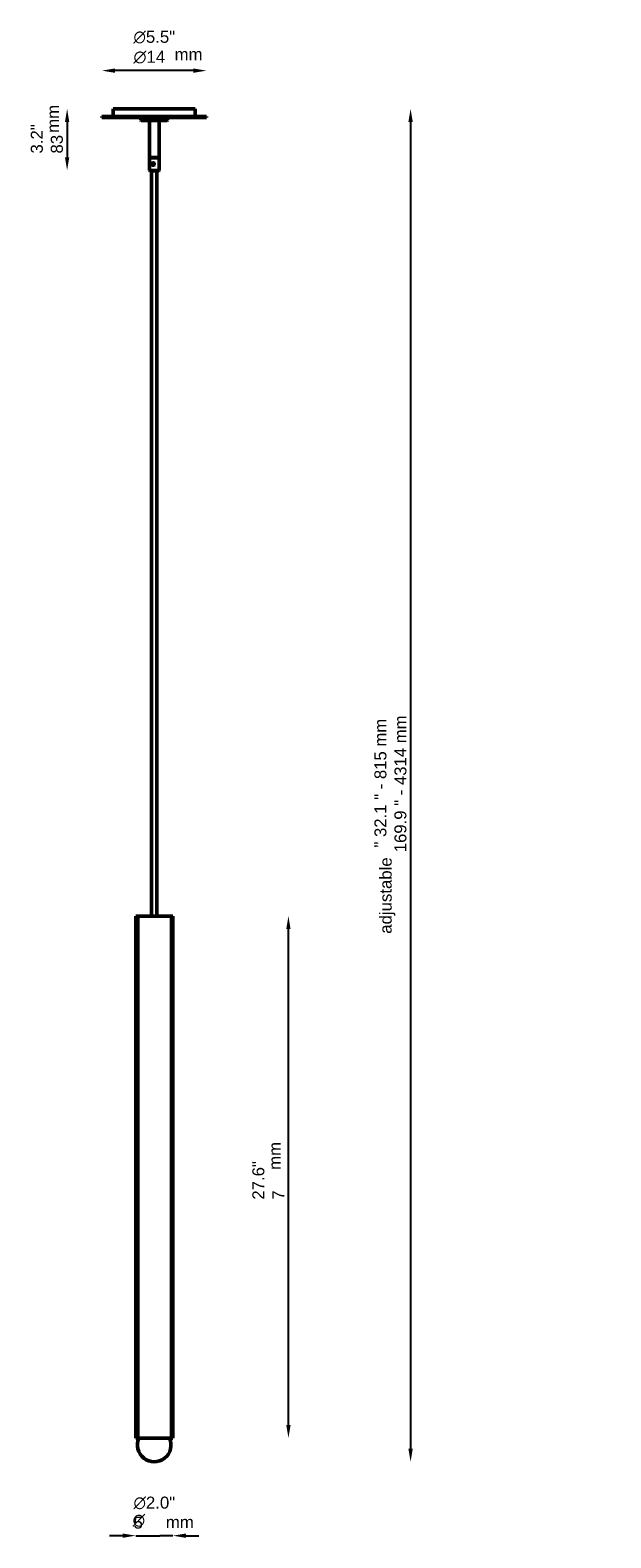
# Model space of a CAD drawing. Header units: millimetres. Extents: x 1150 to 1928, y 24 to 2046.
import ezdxf

# ---------------------------------------------------------------- set-up
doc = ezdxf.new("R2010")
doc.units = ezdxf.units.MM
doc.header["$LTSCALE"] = 7
for name, color, linetype, lineweight in [('Symbol (ISO)', 7, 'Continuous', 25), ('Widoczne (ISO)', 7, 'Continuous', 50), ('Wymiar (ISO)', 7, 'Continuous', 25)]:
    doc.layers.add(name, color=color, linetype=linetype, lineweight=lineweight)
doc.styles.add('Tekst notatki (ISO)', font='arial.ttf')
doc.dimstyles.new('Domyślne (ISO)', dxfattribs={"dimscale": 7, "dimtxt": 2.3, "dimasz": 2.5, "dimexe": 3.175, "dimexo": 0, "dimgap": 0.762, "dimtad": 1, "dimdec": 1, "dimlfac": 0.03937, "dimzin": 0, "dimdsep": 46, "dimtxsty": 'Tekst notatki (ISO)', "dimcen": 0.09, "dimdle": 10, "dimclrd": 256, "dimclre": 256, "dimclrt": 256, "dimazin": 2, "dimtfac": 1, "dimtmove": 0, "dimatfit": 3, "dimfxl": 0, "dimtolj": 1, "dimlwd": -1, "dimlwe": -1, "dimarcsym": 0})

# ---------------------------------------------------------------- blocks, each defined once
blk = doc.blocks.new('*D4')
at = {"layer": 'Defpoints', "color": 0, "transparency": 16777216}
for p in [(1245.8, 1991.7), (1245.8, 1928.9), (1385.8, 1928.9)]:
    blk.add_point(p, dxfattribs=at)
at = {"layer": 'Wymiar (ISO)', "transparency": 16777216}
blk.add_line((1368.3, 1991.7), (1263.3, 1991.7), dxfattribs=at)
for points in [[(1263.3, 1994.6), (1263.3, 1988.7), (1245.8, 1991.7)], [(1368.3, 1994.6), (1368.3, 1988.7), (1385.8, 1991.7)]]:
    blk.add_solid(points, dxfattribs=at)
at = {"layer": 'Wymiar (ISO)', "transparency": 16777216, "insert": (1288, 2045.1), "char_height": 16.1, "attachment_point": 1, "style": 'Tekst notatki (ISO)'}
blk.add_mtext('\\A1;{\\fAIGDT|b0|i0;\\ln}\\fArial|b0|i0;{\\H16.1000;5.5"}\\P∅14', dxfattribs=at)
blk = doc.blocks.new('*D5')
at = {"layer": 'Defpoints', "color": 0, "transparency": 16777216}
for p in [(1260.8, 1940.4), (1199.1, 1857.9), (1322.3, 1857.9)]:
    blk.add_point(p, dxfattribs=at)
at = {"layer": 'Wymiar (ISO)', "transparency": 16777216}
blk.add_line((1199.1, 1922.9), (1199.1, 1875.4), dxfattribs=at)
for points in [[(1196.2, 1922.9), (1202, 1922.9), (1199.1, 1940.4)], [(1196.2, 1875.4), (1202, 1875.4), (1199.1, 1857.9)]]:
    blk.add_solid(points, dxfattribs=at)
at = {"layer": 'Wymiar (ISO)', "transparency": 16777216, "insert": (1150.4, 1880.5), "char_height": 16.1, "attachment_point": 1, "rotation": 90, "style": 'Tekst notatki (ISO)'}
blk.add_mtext('\\A1;3.2"\\P83', dxfattribs=at)
blk = doc.blocks.new('*D6')
at = {"layer": 'Defpoints', "color": 0, "transparency": 16777216}
for p in [(1294.7, 857.9), (1495.7, 857.9), (1291, 157.9)]:
    blk.add_point(p, dxfattribs=at)
at = {"layer": 'Wymiar (ISO)', "transparency": 16777216}
blk.add_line((1495.7, 175.4), (1495.7, 840.4), dxfattribs=at)
for points in [[(1492.8, 840.4), (1498.6, 840.4), (1495.7, 857.9)], [(1492.8, 175.4), (1498.6, 175.4), (1495.7, 157.9)]]:
    blk.add_solid(points, dxfattribs=at)
at = {"layer": 'Wymiar (ISO)', "transparency": 16777216, "insert": (1447.3, 477.6), "char_height": 16.1, "attachment_point": 1, "rotation": 90, "style": 'Tekst notatki (ISO)'}
blk.add_mtext('\\A1;27.6"\\P7', dxfattribs=at)
blk = doc.blocks.new('*D7')
at = {"layer": 'Defpoints', "color": 0, "transparency": 16777216}
for p in [(1291, 157.9), (1340.7, 157.9), (1340.7, 27)]:
    blk.add_point(p, dxfattribs=at)
at = {"layer": 'Wymiar (ISO)', "transparency": 16777216}
for p, q in [((1273.5, 27), (1256, 27)), ((1291, 27), (1308.5, 27)), ((1308.5, 27), (1323.2, 27)), ((1340.7, 27), (1323.2, 27)), ((1358.2, 27), (1375.7, 27))]:
    blk.add_line(p, q, dxfattribs=at)
for points in [[(1273.5, 29.9), (1273.5, 24.1), (1291, 27)], [(1358.2, 29.9), (1358.2, 24.1), (1340.7, 27)]]:
    blk.add_solid(points, dxfattribs=at)
at = {"layer": 'Wymiar (ISO)', "transparency": 16777216, "insert": (1288.1, 79.4), "char_height": 16.1, "attachment_point": 1, "style": 'Tekst notatki (ISO)'}
blk.add_mtext('\\A1;\\fAIGDT|b0|i0;{\\H16.0300;n}\\fArial|b0|i0;{\\H16.1000;2.0"}\\P5', dxfattribs=at)
blk = doc.blocks.new('*D8')
at = {"layer": 'Defpoints', "color": 0, "transparency": 16777216}
for p in [(1370.8, 1940.4), (1315.8, 126.1), (1659.4, 126.1)]:
    blk.add_point(p, dxfattribs=at)
at = {"layer": 'Wymiar (ISO)', "transparency": 16777216}
blk.add_line((1659.4, 1922.9), (1659.4, 143.6), dxfattribs=at)
for points in [[(1656.5, 1922.9), (1662.3, 1922.9), (1659.4, 1940.4)], [(1656.5, 143.6), (1662.3, 143.6), (1659.4, 126.1)]]:
    blk.add_solid(points, dxfattribs=at)
at = {"layer": 'Wymiar (ISO)', "transparency": 16777216, "insert": (1610.9, 943.5), "char_height": 16.1, "attachment_point": 1, "rotation": 90, "style": 'Tekst notatki (ISO)'}
blk.add_mtext('\\A1; "\\fArial|b0|i0;{\\H16.0300; 32.1 " - 815 mm\\P}\\fArial|b0|i0;{\\H16.0300;169.9 " - 4314 mm }', dxfattribs=at)

msp = doc.modelspace()

# ---------------------------------------------------------------- linework, layer by layer
at = {"layer": 'Widoczne (ISO)'}
for p, q in [((1385.84, 1930.39), (1245.84, 1930.39)), ((1245.84, 1930.39), (1245.84, 1928.89)), ((1245.84, 1928.89), (1385.84, 1928.89)), ((1370.84, 1940.39), (1260.84, 1940.39)), ((1260.84, 1940.39), (1260.84, 1930.39)), ((1298.34, 1928.89), (1297.84, 1928.39)), ((1333.84, 1928.39), (1297.84, 1928.39)), ((1297.84, 1925.39), (1297.84, 1928.39)), ((1297.84, 1925.39), (1333.84, 1925.39)), ((1298.34, 1924.89), (1297.84, 1925.39)), ((1333.34, 1924.89), (1298.34, 1924.89)), ((1309.34, 1924.89), (1309.34, 1875.39)), ((1322.34, 1924.89), (1322.34, 1875.39)), ((1333.34, 1928.89), (1333.84, 1928.39)), ((1333.34, 1924.89), (1333.84, 1925.39)), ((1333.84, 1925.39), (1333.84, 1928.39)), ((1370.84, 1940.39), (1370.84, 1930.39)), ((1385.84, 1930.39), (1385.84, 1928.89)), ((1309.84, 1875.39), (1309.34, 1874.89)), ((1309.34, 1875.39), (1322.34, 1875.39)), ((1322.34, 1874.89), (1309.34, 1874.89)), ((1309.34, 1857.89), (1309.34, 1874.89)), ((1313.57, 1866.29), (1313.91, 1867.09)), ((1313.57, 1866.29), (1313.79, 1866.29)), ((1314.08, 1865.6), (1313.57, 1866.29)), ((1313.79, 1866.29), (1314.13, 1867.09)), ((1314.28, 1865.62), (1313.79, 1866.29)), ((1313.91, 1867.09), (1314.75, 1867.19)), ((1313.91, 1867.09), (1314.13, 1867.09)), ((1314.92, 1865.7), (1314.08, 1865.6)), ((1314.13, 1867.09), (1314.77, 1867.16)), ((1314.75, 1867.19), (1315.25, 1866.49)), ((1315.25, 1866.49), (1314.92, 1865.7)), ((1321.84, 1875.39), (1322.34, 1874.89)), ((1322.34, 1857.89), (1322.34, 1874.89)), ((1309.34, 1857.89), (1322.34, 1857.89)), ((1309.84, 1857.39), (1309.34, 1857.89)), ((1321.84, 1857.39), (1309.84, 1857.39)), ((1312.34, 857.89), (1312.34, 1857.39)), ((1319.34, 857.89), (1319.34, 1857.39)), ((1321.84, 1857.39), (1322.34, 1857.89)), ((1291.99, 857.89), (1290.97, 857.89)), ((1290.97, 157.89), (1290.97, 857.89)), ((1291.99, 857.89), (1293.45, 857.89)), ((1293.45, 857.89), (1293.65, 857.89)), ((1295.85, 857.89), (1293.65, 857.89)), ((1293.65, 157.89), (1293.65, 857.89)), ((1295.85, 857.89), (1297.71, 857.89)), ((1297.71, 857.89), (1299.87, 857.89)), ((1299.87, 857.89), (1300.17, 857.89)), ((1303.66, 857.89), (1300.17, 857.89)), ((1303.66, 857.89), (1305.56, 857.89)), ((1305.56, 857.89), (1308.56, 857.89)), ((1308.56, 857.89), (1309.66, 857.89)), ((1313.88, 857.89), (1309.66, 857.89)), ((1313.88, 857.89), (1315.45, 857.89)), ((1315.45, 857.89), (1318.69, 857.89)), ((1318.69, 857.89), (1320.37, 857.89)), ((1324.5, 857.89), (1320.37, 857.89)), ((1324.5, 857.89), (1325.42, 857.89)), ((1325.42, 857.89), (1328.26, 857.89)), ((1328.26, 857.89), (1330.19, 857.89)), ((1333.4, 857.89), (1330.19, 857.89)), ((1333.4, 857.89), (1333.49, 857.89)), ((1333.49, 857.89), (1335.37, 857.89)), ((1335.37, 857.89), (1337.17, 857.89)), ((1339.06, 857.89), (1337.17, 857.89)), ((1339.06, 857.89), (1339.92, 857.89)), ((1339.06, 157.89), (1339.06, 857.89)), ((1340.71, 857.89), (1339.92, 857.89)), ((1340.71, 157.89), (1340.71, 857.89)), ((1291.99, 157.89), (1290.97, 157.89)), ((1291.99, 157.89), (1293.45, 157.89)), ((1293.45, 157.89), (1293.65, 157.89)), ((1295.85, 157.89), (1293.65, 157.89)), ((1295.85, 157.89), (1297.71, 157.89)), ((1297.71, 157.89), (1299.87, 157.89)), ((1299.87, 157.89), (1300.17, 157.89)), ((1303.66, 157.89), (1300.17, 157.89)), ((1303.66, 157.89), (1305.56, 157.89)), ((1305.56, 157.89), (1308.56, 157.89)), ((1308.56, 157.89), (1309.66, 157.89)), ((1313.88, 157.89), (1309.66, 157.89)), ((1313.88, 157.89), (1315.45, 157.89)), ((1315.45, 157.89), (1318.69, 157.89)), ((1318.69, 157.89), (1320.37, 157.89)), ((1324.5, 157.89), (1320.37, 157.89)), ((1324.5, 157.89), (1325.42, 157.89)), ((1325.42, 157.89), (1328.26, 157.89)), ((1328.26, 157.89), (1330.19, 157.89)), ((1333.4, 157.89), (1330.19, 157.89)), ((1333.4, 157.89), (1333.49, 157.89)), ((1333.49, 157.89), (1335.37, 157.89)), ((1335.37, 157.89), (1337.17, 157.89)), ((1339.06, 157.89), (1337.17, 157.89)), ((1339.06, 157.89), (1339.92, 157.89)), ((1340.71, 157.89), (1339.92, 157.89))]:
    msp.add_line(p, q, dxfattribs=at)
msp.add_arc((1315.84, 148.59), 22.5, 155.5856, 24.4144, dxfattribs=at)
msp.add_ellipse((1314.41, 1866.39), major_axis=(0, -1.5), ratio=0.9755745, dxfattribs=at)
for points, knots in [([(1313.22, 1867.43), (1313.25, 1867.47), (1313.28, 1867.5), (1313.45, 1867.68), (1313.62, 1867.81), (1314, 1867.97), (1314.21, 1868.01), (1314.41, 1868.01)], [0.59834958, 0.59834958, 0.59834958, 0.59834958, 0.61341592, 0.61341592, 0.67475242, 0.67475242, 0.73608892, 0.73608892, 0.73608892, 0.73608892]), ([(1314.41, 1864.77), (1314.21, 1864.77), (1314, 1864.81), (1313.62, 1864.98), (1313.45, 1865.1), (1313.28, 1865.28), (1313.25, 1865.32), (1313.22, 1865.36)], [0.24536297, 0.24536297, 0.24536297, 0.24536297, 0.30669947, 0.30669947, 0.36803597, 0.36803597, 0.38310231, 0.38310231, 0.38310231, 0.38310231]), ([(1314.41, 1868.01), (1314.61, 1868.01), (1314.83, 1867.97), (1315.22, 1867.81), (1315.41, 1867.68), (1315.59, 1867.5), (1315.62, 1867.47), (1315.66, 1867.43)], [0.73608892, 0.73608892, 0.73608892, 0.73608892, 0.79742542, 0.79742542, 0.85876191, 0.85876191, 0.87382826, 0.87382826, 0.87382826, 0.87382826]), ([(1315.66, 1865.36), (1315.62, 1865.32), (1315.59, 1865.28), (1315.41, 1865.1), (1315.22, 1864.98), (1314.83, 1864.81), (1314.61, 1864.77), (1314.41, 1864.77)], [1.08907552, 1.08907552, 1.08907552, 1.08907552, 1.10414187, 1.10414187, 1.16547837, 1.16547837, 1.22681486, 1.22681486, 1.22681486, 1.22681486])]:
    msp.add_open_spline(points, degree=3, knots=knots, dxfattribs=at)

# ---------------------------------------------------------------- texts
at = {"layer": 'Symbol (ISO)', "char_height": 16.1, "width": 37.4767, "attachment_point": 1, "style": 'Tekst notatki (ISO)'}
for insert in [(1343.09, 2021.61), (1331.37, 53.19)]:
    msp.add_mtext('\\fArial|b0|i0;mm', dxfattribs=dict(at, insert=insert))
at = {"layer": 'Symbol (ISO)', "char_height": 16.1, "attachment_point": 1, "rotation": 90, "style": 'Tekst notatki (ISO)'}
for s, insert, width in [('\\fArial|b0|i0;mm', (1171.94, 1908.22), 37.4767), ('\\fArial|b0|i0;adjustable', (1617.96, 834.17), 102.5148), ('\\fArial|b0|i0;mm', (1469.38, 517.52), 37.4767)]:
    msp.add_mtext(s, dxfattribs=dict(at, insert=insert, width=width))
at = {"layer": 'Symbol (ISO)', "insert": (1286.92, 55.97), "char_height": 16.03, "attachment_point": 1, "style": 'Tekst notatki (ISO)'}
msp.add_mtext('\\fAIGDT|b0|i0;{\\H16.0300;n}', dxfattribs=at)

# ---------------------------------------------------------------- dimensions: what is measured, and where the dimension line sits
at = {"layer": 'Wymiar (ISO)'}
for base, p1, p2, angle, text, override, picture, middle in [((1245.84, 1991.65), (1385.84, 1928.89), (1245.84, 1928.89), 180, '{\\fAIGDT|b0|i0;\\ln}\\fArial|b0|i0;{\\H16.1000;<>"}\\P∅14', {"dimgap": 0.762, "dimdec": 1, "dimlfac": 0.03937, "dimpost": '\\X', "dimse1": 1, "dimse2": 1, "dimtol": 0, "dimlim": 0, "dimtp": 0, "dimtm": 0, "dimtdec": 2, "dimtofl": 0, "dimatfit": 1, "dimtvp": -0.25}, '*D4', (1315.84, 1991.65)), ((1199.1, 1857.89), (1260.84, 1940.39), (1322.34, 1857.89), 90, '<>"\\P83', {"dimgap": 0.762, "dimdec": 1, "dimlfac": 0.03937, "dimpost": '\\X', "dimse1": 1, "dimse2": 1, "dimtol": 0, "dimlim": 0, "dimtp": 0, "dimtm": 0, "dimtdec": 2, "dimtofl": 0, "dimatfit": 1, "dimtvp": -0.25}, '*D5', (1199.1, 1899.14)), ((1659.43, 126.09), (1370.84, 1940.39), (1315.84, 126.09), 270, ' "\\fArial|b0|i0;{\\H16.0300; 32.1 " - 815 mm\\P}\\fArial|b0|i0;{\\H16.0300;169.9 " - 4314 mm }', {"dimgap": 0.762, "dimdec": 1, "dimlfac": 0.03937, "dimpost": '\\X', "dimse1": 1, "dimse2": 1, "dimtol": 0, "dimlim": 0, "dimtp": 0, "dimtm": 0, "dimtdec": 2, "dimtofl": 0, "dimatfit": 1, "dimtvp": -0.25}, '*D8', (1659.43, 1033.24)), ((1495.67, 857.89), (1290.97, 157.89), (1294.75, 857.89), 90, '<>"\\P7', {"dimgap": 0.762, "dimdec": 1, "dimlfac": 0.03937, "dimpost": '\\X', "dimse1": 1, "dimse2": 1, "dimtol": 0, "dimlim": 0, "dimtp": 0, "dimtm": 0, "dimtdec": 2, "dimtofl": 0, "dimatfit": 1, "dimtvp": -0.25}, '*D6', (1495.67, 502.65)), ((1340.71, 27.01), (1290.97, 157.89), (1340.71, 157.89), 180, '\\fAIGDT|b0|i0;{\\H16.0300;n}\\fArial|b0|i0;{\\H16.1000;<>"}\\P5', {"dimgap": 0.762, "dimdec": 1, "dimlfac": 0.03937, "dimpost": '\\X', "dimse1": 1, "dimse2": 1, "dimtol": 0, "dimlim": 0, "dimtp": 0, "dimtm": 0, "dimtdec": 2, "dimtofl": 0, "dimtvp": -0.25}, '*D7', (1315.84, 27.01))]:
    dim = msp.add_linear_dim(base=base, p1=p1, p2=p2, angle=angle, text=text, dimstyle='Domyślne (ISO)', override=override, dxfattribs=at)
    dim.commit()
    dim.dimension.update_dxf_attribs({"geometry": picture, "text_midpoint": middle, "dimtype": 160})

doc.saveas('drawing.dxf')
